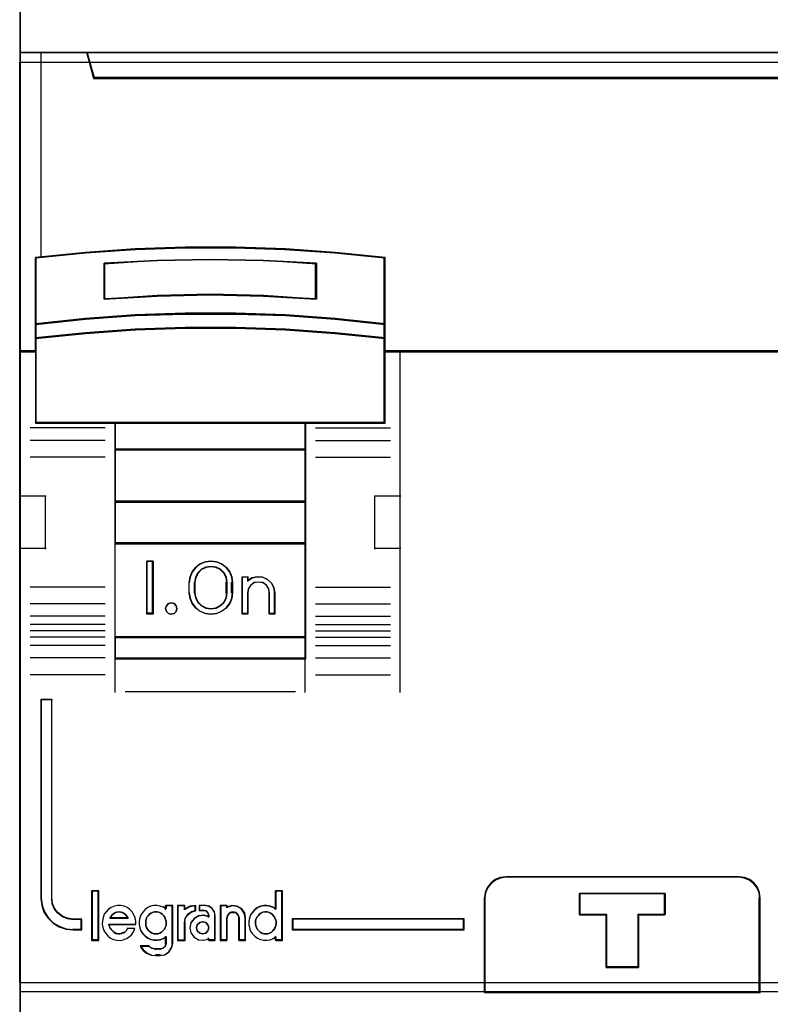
# Model space of a CAD drawing. Header units: millimetres. Extents: x 203 to 3426, y 719 to 2381.
# Tile 119 of 185: x 3350.82 to 3354.5, y 2274.43 to 2279.25. Entities that reach past the tile are written whole.
import ezdxf

# ---------------------------------------------------------------- set-up
doc = ezdxf.new("R2010")
doc.units = ezdxf.units.MM
doc.layers.add('45', color=7, linetype='Continuous')
doc.layers.add('E_Legrand_obudowy', color=7, linetype='Continuous')

# ---------------------------------------------------------------- blocks, each defined once
blk = doc.blocks.new('XL3 160 wnękowa 6x24M')
at = {"layer": 'E_Legrand_obudowy'}
blk.add_lwpolyline([(-215.641, -475.002), (215.545, -475.002), (215.545, -520.115), (-215.641, -520.115), (-215.641, -475.002)], dxfattribs=at)
blk = doc.blocks.new('P304 TX3')
at = {"layer": '45', "color": 139}
for points in [[(72.05327, 41.032708), (-0.0215, 41.032708), (-0.0215, -41.032709), (72.05327, -41.032709), (72.05327, 41.032708)], [(72.05327, 41.032708), (-0.0215, 41.032708), (-0.0215, -41.032709), (72.05327, -41.032709), (72.05327, 41.032708)], [(72.03177, 41.011153), (0, 41.011153), (0, -41.011153), (72.03177, -41.011153), (72.03177, 41.011153)], [(7.424626, -4.073093), (7.394228, -3.941804), (7.290875, -3.840354), (7.151046, -3.804548), (7.017295, -3.840354), (6.926102, -3.941804), (6.883545, -4.073093), (6.926102, -4.21035), (7.017295, -4.305833), (7.151046, -4.341639), (7.290875, -4.305833), (7.394228, -4.21035), (7.424626, -4.073093)], [(6.427338, -19.484384), (6.520719, -19.472892), (6.608263, -19.444161), (6.684135, -19.398192), (6.760007, -19.334985), (6.830042, -19.260285), (6.870896, -19.185585), (6.905914, -19.0879), (6.917587, -18.990215), (6.905914, -18.881039), (6.882569, -18.794846), (6.847551, -18.697162), (6.795024, -18.622462), (6.730825, -18.547762), (6.654953, -18.496046), (6.567409, -18.46157), (6.468192, -18.444331), (6.380648, -18.444331), (6.293103, -18.46157), (6.205559, -18.496046), (6.129687, -18.547762), (6.053815, -18.622462), (6.001288, -18.697162), (5.966271, -18.794846), (5.942925, -18.881039), (5.942925, -18.990215), (5.954598, -19.0879), (5.989616, -19.185585), (6.03047, -19.260285), (6.088833, -19.334985), (6.164705, -19.398192), (6.252249, -19.444161), (6.339793, -19.472892), (6.427338, -19.484384)], [(11.634815, -19.484384), (11.72236, -19.472892), (11.809904, -19.444161), (11.897448, -19.398192), (11.961648, -19.334985), (12.025847, -19.260285), (12.066701, -19.185585), (12.101719, -19.0879), (12.113391, -18.990215), (12.113391, -18.881039), (12.090046, -18.794846), (12.049192, -18.697162), (11.990829, -18.622462), (11.92663, -18.547762), (11.850758, -18.496046), (11.763214, -18.46157), (11.675669, -18.444331), (11.576452, -18.444331), (11.488908, -18.46157), (11.401363, -18.496046), (11.325492, -18.547762), (11.261292, -18.622462), (11.208766, -18.697162), (11.162075, -18.794846), (11.13873, -18.881039), (11.13873, -18.990215), (11.150403, -19.0879), (11.18542, -19.185585), (11.226275, -19.260285), (11.29631, -19.334985), (11.360509, -19.398192), (11.448054, -19.444161), (11.535598, -19.472892), (11.634815, -19.484384)], [(8.938576, -19.1922), (8.890457, -19.049089), (8.788204, -18.935793), (8.643848, -18.905978), (8.499492, -18.935793), (8.38521, -19.049089), (8.34912, -19.1922), (8.38521, -19.341274), (8.499492, -19.442644), (8.643848, -19.484384), (8.788204, -19.442644), (8.890457, -19.341274), (8.938576, -19.1922)]]:
    blk.add_lwpolyline(points, close=True, dxfattribs=at)
for points in [[(-0.0215, 22.261452), (72.05327, 22.261452)], [(3.153316, 22.261452), (3.520605, 21.034584)], [(3.475814, 21.077695), (68.555956, 21.077695)], [(17.28053, 12.514769), (14.918733, 12.772823), (12.556937, 12.952861), (10.189557, 13.042879), (7.816594, 13.042879), (5.449214, 12.952861), (3.087417, 12.772823), (0.725621, 12.514769)], [(0.725621, 12.55788), (0.725621, 4.699101)], [(14.028673, 12.239937), (11.517272, 12.404297), (8.994685, 12.459084), (6.488878, 12.404297), (3.977478, 12.239937)], [(3.977478, 10.583755), (3.977478, 12.283048)], [(13.985673, 10.583755), (13.985673, 12.283048)], [(17.23753, 4.699101), (17.23753, 12.55788)], [(14.028673, 10.583755), (11.517272, 10.747323), (8.994685, 10.815477), (6.488878, 10.747323), (3.977478, 10.583755)], [(17.28053, 9.380239), (14.918733, 9.650295), (12.556937, 9.830333), (10.189557, 9.908349), (7.816594, 9.908349), (5.449214, 9.830333), (3.087417, 9.650295), (0.725621, 9.380239)], [(17.28053, 8.708426), (14.918733, 8.966479), (12.556937, 9.146517), (10.189557, 9.236536), (7.816594, 9.236536), (5.449214, 9.146517), (3.087417, 8.966479), (0.725621, 8.708426)], [(0.768621, 8.126427), (-0.0215, 8.126427)], [(72.05327, 8.126427), (17.23753, 8.126427)], [(17.982859, 8.126427), (17.982859, -8.043798)], [(17.28053, 4.744008), (0.725621, 4.744008)], [(4.479142, 4.744008), (4.479142, -6.44869)], [(4.479142, 4.744008), (13.527009, 4.744008)], [(13.484009, 4.744008), (13.484009, -6.44869)], [(4.022269, 4.485342), (0.474789, 4.485342)], [(13.985673, 4.485342), (17.525987, 4.485342)], [(4.022269, 3.890769), (0.474789, 3.890769)], [(13.985673, 3.890769), (17.525987, 3.890769)], [(4.479142, 3.477622), (13.527009, 3.477622)], [(4.022269, 3.098604), (0.474789, 3.098604)], [(13.985673, 3.098604), (17.525987, 3.098604)], [(-0.0215, 1.255608), (1.225493, 1.255608)], [(1.180702, 1.255608), (1.180702, -1.257405)], [(4.479142, 1.009516), (13.527009, 1.009516)], [(16.786032, -1.257405), (16.786032, 1.255608)], [(16.786032, 1.255608), (18.027651, 1.255608)], [(-0.0215, -1.212498), (1.225493, -1.212498)], [(4.479142, -0.966406), (13.527009, -0.966406)], [(16.786032, -1.212498), (18.027651, -1.212498)], [(6.299465, -1.828626), (6.003842, -1.828626)], [(6.003842, -1.828626), (6.003842, -4.341639)], [(6.254674, -1.828626), (6.254674, -4.341639)], [(10.052986, -2.86329), (10.01882, -2.593128), (9.922015, -2.345958), (9.751184, -2.127529), (9.540492, -1.960833), (9.295634, -1.863115), (9.027999, -1.828626), (8.771752, -1.863115), (8.515505, -1.960833), (8.316202, -2.127529), (8.145371, -2.345958), (8.048566, -2.593128), (8.008706, -2.86329)], [(9.802154, -2.86329), (9.767754, -2.612688), (9.658822, -2.391225), (9.486823, -2.216386), (9.27469, -2.111482), (9.028158, -2.076514), (8.793093, -2.111482), (8.580961, -2.216386), (8.408962, -2.391225), (8.300029, -2.612688), (8.254163, -2.86329)], [(10.515234, -2.572291), (10.810857, -2.572291)], [(10.515234, -2.572291), (10.515234, -4.341639)], [(10.766066, -2.572291), (10.766066, -2.796828)], [(12.063225, -3.351882), (12.017104, -3.095897), (11.901801, -2.874819), (11.705786, -2.700284), (11.480945, -2.589745), (11.221513, -2.572291), (10.973611, -2.624652), (10.766066, -2.76428)], [(4.022269, -3.055494), (0.474789, -3.055494)], [(8.008706, -3.351882), (8.008706, -2.818383)], [(8.254163, -3.351882), (8.254163, -2.818383)], [(9.757363, -3.351882), (9.757363, -2.818383)], [(10.008195, -3.351882), (10.008195, -2.818383)], [(11.812393, -3.351882), (11.76589, -3.142079), (11.661257, -2.974237), (11.486869, -2.848355), (11.289229, -2.818383), (11.079964, -2.848355), (10.917202, -2.974237), (10.800943, -3.142079), (10.766066, -3.351882)], [(13.985673, -3.055494), (17.525987, -3.055494)], [(8.008706, -3.308771), (8.048566, -3.578464), (8.145371, -3.825205), (8.316202, -4.043255), (8.515505, -4.203923), (8.771752, -4.30721), (9.027999, -4.341639), (9.295634, -4.30721), (9.540492, -4.203923), (9.751184, -4.043255), (9.922015, -3.825205), (10.01882, -3.578464), (10.052986, -3.308771)], [(8.254163, -3.308771), (8.300029, -3.553546), (8.408962, -3.769181), (8.580961, -3.94402), (8.793093, -4.054751), (9.028158, -4.095547), (9.27469, -4.054751), (9.486823, -3.94402), (9.658822, -3.769181), (9.767754, -3.553546), (9.802154, -3.308771)], [(10.766066, -3.308771), (10.766066, -4.341639)], [(11.767602, -3.308771), (11.767602, -4.341639)], [(12.018434, -3.308771), (12.018434, -4.341639)], [(4.022269, -3.847659), (0.474789, -3.847659)], [(13.985673, -3.847659), (17.525987, -3.847659)], [(4.022269, -4.442231), (0.474789, -4.442231)], [(6.299465, -4.298528), (6.003842, -4.298528)], [(10.515234, -4.298528), (10.810857, -4.298528)], [(11.767602, -4.298528), (12.063225, -4.298528)], [(13.985673, -4.442231), (17.525987, -4.442231)], [(4.022269, -4.832027), (0.474789, -4.832027)], [(4.022269, -5.128415), (0.474789, -5.128415)], [(13.985673, -4.832027), (17.525987, -4.832027)], [(13.985673, -5.128415), (17.525987, -5.128415)], [(4.022269, -5.431989), (0.474789, -5.431989)], [(4.479142, -5.410433), (13.527009, -5.410433)], [(13.985673, -5.431989), (17.525987, -5.431989)], [(4.022269, -5.821784), (0.474789, -5.821784)], [(13.985673, -5.821784), (17.525987, -5.821784)], [(4.022269, -6.416357), (0.474789, -6.416357)], [(4.479142, -6.405579), (13.527009, -6.405579)], [(4.479142, -6.405579), (4.479142, -8.043798)], [(13.484009, -6.405579), (13.484009, -8.043798)], [(13.985673, -6.416357), (17.525987, -6.416357)], [(4.022269, -7.208522), (0.474789, -7.208522)], [(13.985673, -7.208522), (17.525987, -7.208522)], [(0.974661, -8.379704), (0.974661, -17.806647)], [(0.974661, -8.379704), (1.526491, -8.379704)], [(1.4817, -8.379704), (1.4817, -17.806647)], [(4.973639, -8.000687), (13.032511, -8.000687)], [(23.028165, -16.777372), (22.754957, -16.817623), (22.505001, -16.915375), (22.289922, -17.087879), (22.12716, -17.289134), (22.016715, -17.547891), (21.981837, -17.806647)], [(22.985165, -16.777372), (34.037896, -16.777372)], [(35.035849, -17.806647), (35.006772, -17.547891), (34.896279, -17.289134), (34.733449, -17.087879), (34.51828, -16.915375), (34.268219, -16.817623), (33.994896, -16.777372)], [(3.380856, -17.443796), (3.380856, -19.79155)], [(3.380856, -17.443796), (3.726646, -17.443796)], [(3.681855, -17.443796), (3.681855, -19.79155)], [(12.0686, -17.443796), (12.0686, -18.340146)], [(12.0686, -17.443796), (12.42514, -17.443796)], [(12.380348, -17.443796), (12.380348, -19.79155)], [(26.482479, -17.569537), (30.535207, -17.569537)], [(26.482479, -17.569537), (26.482479, -18.598812)], [(30.492207, -17.569537), (30.492207, -18.598812)], [(0.974661, -17.763536), (1.026273, -18.114496), (1.129496, -18.431492), (1.313004, -18.714524), (1.559594, -18.963592), (1.857795, -19.139072), (2.184669, -19.257946), (2.517278, -19.29757)], [(1.4817, -17.763536), (1.510789, -18.033049), (1.621328, -18.291094), (1.784228, -18.491795), (2.005307, -18.663824), (2.249656, -18.761308), (2.517278, -18.807182)], [(5.480678, -19.040584), (5.480678, -18.882485), (5.446309, -18.724387), (5.383299, -18.577582), (5.297377, -18.442069), (5.188542, -18.323495), (5.062522, -18.2388), (4.919318, -18.17669), (4.770386, -18.142811), (4.609997, -18.137165), (4.461065, -18.165397), (4.312132, -18.227507), (4.180385, -18.312202), (4.077278, -18.430776), (3.979899, -18.554996), (3.922617, -18.701802), (3.893976, -18.865546), (3.88252, -19.023645), (3.916889, -19.181743), (3.968443, -19.328548), (4.054365, -19.464061), (4.1632, -19.582635), (4.277763, -19.678623), (4.426696, -19.740733), (4.575628, -19.780258), (4.730288, -19.79155), (4.879221, -19.763319), (5.028153, -19.706855), (5.154173, -19.622159), (5.274464, -19.520525), (5.371843, -19.379366), (5.434853, -19.23256)], [(6.917587, -18.300961), (6.784908, -18.216239), (6.634923, -18.165406), (6.484938, -18.137165), (6.334953, -18.142813), (6.179199, -18.176702), (6.040751, -18.238832), (5.913841, -18.33485), (5.804237, -18.453461), (5.717707, -18.57772), (5.665789, -18.724571), (5.631177, -18.882719), (5.631177, -19.040867), (5.665789, -19.199015), (5.717707, -19.351514), (5.804237, -19.475773), (5.913841, -19.594384), (6.040751, -19.684754), (6.179199, -19.752532), (6.334953, -19.780773), (6.484938, -19.780773), (6.634923, -19.763828), (6.784908, -19.707347), (6.917587, -19.622625)], [(6.872795, -18.137165), (6.872795, -18.340146)], [(6.872795, -18.137165), (7.229335, -18.137165)], [(7.184544, -18.137165), (7.184544, -19.946032)], [(7.4515, -18.137165), (7.4515, -19.79155)], [(7.4515, -18.137165), (7.813415, -18.137165)], [(8.320454, -18.137165), (8.030324, -18.185433), (7.770415, -18.350924)], [(7.770415, -18.137165), (7.770415, -18.350924)], [(8.275663, -18.137165), (8.275663, -18.417387)], [(8.476328, -18.137165), (8.476328, -18.406609)], [(8.777326, -18.137165), (8.476328, -18.137165)], [(9.239574, -18.641923), (9.20292, -18.449634), (9.086851, -18.281382), (8.92802, -18.179228), (8.732535, -18.137165)], [(9.474281, -18.137165), (9.474281, -19.79155)], [(9.474281, -18.137165), (9.818279, -18.137165)], [(10.676483, -18.751497), (10.629667, -18.509309), (10.48922, -18.302562), (10.272697, -18.1667), (10.021062, -18.137165), (9.775279, -18.213957)], [(9.775279, -18.137165), (9.775279, -18.252128)], [(12.113391, -18.300961), (11.980712, -18.216239), (11.842265, -18.165406), (11.680742, -18.137165), (11.530757, -18.142813), (11.380773, -18.176702), (11.236556, -18.238832), (11.109646, -18.33485), (11.000041, -18.453461), (10.913512, -18.57772), (10.861594, -18.724571), (10.826982, -18.882719), (10.826982, -19.040867), (10.861594, -19.199015), (10.913512, -19.351514), (11.000041, -19.475773), (11.109646, -19.594384), (11.236556, -19.684754), (11.380773, -19.752532), (11.530757, -19.780773), (11.680742, -19.780773), (11.842265, -19.763828), (11.980712, -19.707347), (12.113391, -19.622625)], [(21.981837, -22.261453), (21.981837, -17.763536)], [(34.991057, -22.261453), (34.991057, -17.763536)], [(5.113388, -18.751497), (5.072289, -18.668306), (5.001833, -18.585116), (4.937249, -18.527522), (4.849179, -18.476328), (4.772852, -18.45073), (4.684783, -18.444331), (4.584971, -18.45073), (4.508644, -18.476328), (4.420574, -18.527522), (4.35599, -18.585116), (4.291405, -18.668306), (4.244435, -18.751497)], [(8.320454, -18.372479), (8.108901, -18.437762), (7.927569, -18.568328), (7.800637, -18.758242), (7.770415, -18.97783)], [(8.938576, -18.661622), (8.692793, -18.598812), (8.441158, -18.627362), (8.236339, -18.758691), (8.084188, -18.947119), (8.037372, -19.192647), (8.084188, -19.432466), (8.236339, -19.632314), (8.441158, -19.763643), (8.692793, -19.780773), (8.938576, -19.717963)], [(8.476328, -18.361702), (8.693119, -18.361702)], [(8.938576, -18.641923), (8.899241, -18.505071), (8.800903, -18.394286), (8.650119, -18.361702)], [(8.893784, -18.598812), (8.893784, -18.702997)], [(9.194782, -18.598812), (9.194782, -19.79155)], [(10.375484, -18.751497), (10.327468, -18.597914), (10.225433, -18.476328), (10.06938, -18.444331), (9.925331, -18.476328), (9.823296, -18.597914), (9.775279, -18.751497)], [(26.482479, -18.553905), (27.779638, -18.553905)], [(27.734847, -18.553905), (27.734847, -21.079492)], [(29.243422, -18.553905), (30.535207, -18.553905)], [(29.243422, -18.553905), (29.243422, -21.079492)], [(2.474278, -18.764071), (2.923984, -18.764071)], [(2.879192, -18.764071), (2.879192, -19.29757)], [(4.194268, -19.017348), (5.480678, -19.017348)], [(4.194268, -19.017348), (4.217689, -19.12046), (4.258674, -19.211441), (4.317225, -19.290292), (4.381631, -19.357011), (4.457747, -19.417665), (4.533863, -19.460123), (4.62169, -19.484384), (4.721226, -19.484384), (4.809053, -19.460123), (4.896879, -19.429796), (4.972995, -19.381273), (5.037401, -19.314553), (5.090097, -19.223572)], [(4.244435, -18.708386), (5.113388, -18.708386)], [(7.4515, -19.79155), (7.813415, -19.79155), (7.813415, -18.934719)], [(9.775279, -18.708386), (9.775279, -19.79155)], [(10.330693, -18.708386), (10.330693, -19.79155)], [(10.631691, -18.708386), (10.631691, -19.79155)], [(12.882012, -18.764071), (21.028676, -18.764071)], [(12.882012, -18.764071), (12.882012, -19.29757)], [(20.985676, -19.29757), (20.985676, -18.764071)], [(2.474278, -19.252663), (2.923984, -19.252663)], [(5.047097, -19.204163), (5.435887, -19.204163)], [(6.872795, -19.583181), (6.872795, -19.946032)], [(12.0686, -19.583181), (12.0686, -19.79155)], [(12.882012, -19.252663), (21.028676, -19.252663)], [(3.380856, -19.748439), (3.726646, -19.748439)], [(5.675969, -20.039439), (5.817769, -20.227197), (5.99502, -20.384672), (6.21363, -20.487637), (6.449964, -20.511864)], [(5.675969, -20.039439), (6.104175, -20.039439)], [(6.059383, -20.039439), (6.235775, -20.156797), (6.449964, -20.215475)], [(6.600463, -20.511864), (6.834044, -20.470479), (7.037679, -20.334502), (7.169442, -20.133491), (7.229335, -19.902921)], [(6.600463, -20.215475), (6.755789, -20.164446), (6.865811, -20.062387), (6.917587, -19.902921)], [(8.893784, -19.676588), (8.893784, -19.79155)], [(8.893784, -19.748439), (9.239574, -19.748439)], [(9.474281, -19.748439), (9.818279, -19.748439)], [(10.330693, -19.748439), (10.676483, -19.748439)], [(12.0686, -19.748439), (12.42514, -19.748439)], [(6.405173, -20.172364), (6.645255, -20.172364)], [(6.645255, -20.468753), (6.405173, -20.468753)], [(27.734847, -21.034585), (29.288213, -21.034585)], [(-0.0215, -22.218342), (72.05327, -22.218342)]]:
    blk.add_lwpolyline(points, dxfattribs=at)
at = {"layer": '45', "color": 7}
for points in [[(68.555008, 21.075193), (3.478097, 21.075193), (3.154886, 22.261452), (-0.0215, 22.261452), (-0.0215, 8.08152), (0.725229, 8.08152), (0.725229, 8.710513), (0.725229, 9.383646), (0.725229, 12.528611), (3.082442, 12.765863), (5.439655, 12.931388), (7.802441, 13.01415), (10.170799, 13.01415), (12.533585, 12.931388), (14.890798, 12.765863), (17.248011, 12.528611), (17.248011, 9.383646), (17.248011, 8.710513), (17.248011, 8.08152), (17.99474, 8.08152), (71.057108, 8.08152), (71.057108, 22.261452), (68.878219, 22.261452), (68.555008, 21.075193)], [(3.476536, 21.034584), (68.555234, 21.034584), (68.878454, 22.261452), (3.153316, 22.261452), (3.476536, 21.034584)], [(11.517272, 10.718914), (14.028673, 10.583755), (14.028673, 12.278872), (11.517272, 12.414031), (8.994685, 12.459084), (6.488878, 12.414031), (3.977478, 12.278872), (3.977478, 10.583755), (6.488878, 10.718914), (8.994685, 10.77523), (11.517272, 10.718914)], [(14.918733, 9.66265), (12.556937, 9.834068), (10.189557, 9.908349), (7.816594, 9.908349), (5.449214, 9.834068), (3.087417, 9.66265), (0.725621, 9.405524), (0.725621, 8.708426), (3.087417, 8.954124), (5.449214, 9.125542), (7.816594, 9.211251), (10.189557, 9.211251), (12.556937, 9.125542), (14.918733, 8.954124), (17.28053, 8.708426), (17.28053, 9.405524), (14.918733, 9.66265)], [(14.904648, 9.649922), (12.548475, 9.815181), (10.186732, 9.886793), (7.819419, 9.886793), (5.457675, 9.815181), (3.101502, 9.649922), (0.745329, 9.402034), (0.745329, 8.729981), (3.101502, 8.966852), (5.457675, 9.132111), (7.819419, 9.214741), (10.186732, 9.214741), (12.548475, 9.132111), (14.904648, 8.966852), (17.260821, 8.729981), (17.260821, 9.402034), (14.904648, 9.649922)], [(14.904648, 9.649922), (12.548475, 9.815181), (10.186732, 9.886793), (7.819419, 9.886793), (5.457675, 9.815181), (3.101502, 9.649922), (0.745329, 9.402034), (0.745329, 8.729981), (3.101502, 8.966852), (5.457675, 9.132111), (7.819419, 9.214741), (10.186732, 9.214741), (12.548475, 9.132111), (14.904648, 8.966852), (17.260821, 8.729981), (17.260821, 9.402034), (14.904648, 9.649922)], [(4.488861, 4.699101), (13.517289, 4.699101), (17.28053, 4.699101), (17.28053, 8.114673), (17.28053, 8.747803), (14.918733, 8.986616), (12.556937, 9.153229), (10.189557, 9.236536), (7.816594, 9.236536), (5.449214, 9.153229), (3.087417, 8.986616), (0.725621, 8.747803), (0.725621, 8.114673), (0.725621, 4.699101), (4.488861, 4.699101)], [(4.49961, 4.720656), (13.506541, 4.720656), (17.260821, 4.720656), (17.260821, 8.103776), (17.260821, 8.730891), (14.904648, 8.967435), (12.548475, 9.132465), (10.186732, 9.21498), (7.819419, 9.21498), (5.457675, 9.132465), (3.101502, 8.967435), (0.745329, 8.730891), (0.745329, 8.103776), (0.745329, 4.720656), (4.49961, 4.720656)], [(13.527009, 4.744008), (4.479142, 4.744008), (4.479142, 3.434511), (13.527009, 3.434511), (13.527009, 4.744008)], [(13.5073, 4.722453), (4.49885, 4.722453), (4.49885, 3.456066), (13.5073, 3.456066), (13.5073, 4.722453)], [(13.527009, 3.477622), (4.479142, 3.477622), (4.479142, 0.964609), (13.527009, 0.964609), (13.527009, 3.477622)], [(13.5073, 3.457863), (4.49885, 3.457863), (4.49885, 0.986164), (13.5073, 0.986164), (13.5073, 3.457863)], [(13.527009, 1.009516), (4.479142, 1.009516), (4.479142, -1.009517), (13.527009, -1.009517), (13.527009, 1.009516)], [(13.5073, 0.987961), (4.49885, 0.987961), (4.49885, -0.987961), (13.5073, -0.987961), (13.5073, 0.987961)], [(4.479142, -5.453544), (13.527009, -5.453544), (13.527009, -0.966406), (4.479142, -0.966406), (4.479142, -5.453544)], [(6.299465, -1.828626), (6.299465, -4.341639), (6.003842, -4.341639), (6.003842, -1.828626), (6.299465, -1.828626)], [(8.145371, -2.332348), (8.316202, -2.119665), (8.515505, -1.957355), (8.771752, -1.862207), (9.027999, -1.828626), (9.295634, -1.862207), (9.540492, -1.957355), (9.751184, -2.119665), (9.922015, -2.332348), (10.01882, -2.573015), (10.052986, -2.83607), (10.052986, -3.334195), (10.01882, -3.59725), (9.922015, -3.837917), (9.751184, -4.0506), (9.540492, -4.207313), (9.295634, -4.308058), (9.027999, -4.341639), (8.771752, -4.308058), (8.515505, -4.207313), (8.316202, -4.0506), (8.145371, -3.837917), (8.048566, -3.59725), (8.008706, -3.334195), (8.008706, -2.83607), (8.048566, -2.573015), (8.145371, -2.332348)], [(8.408962, -2.380213), (8.300029, -2.593927), (8.254163, -2.835761), (8.254163, -3.336301), (8.300029, -3.572511), (8.408962, -3.7806), (8.580961, -3.949322), (8.793093, -4.056179), (9.028158, -4.095547), (9.27469, -4.056179), (9.486823, -3.949322), (9.658822, -3.7806), (9.767754, -3.572511), (9.802154, -3.336301), (9.802154, -2.835761), (9.767754, -2.593927), (9.658822, -2.380213), (9.486823, -2.211491), (9.27469, -2.110259), (9.028158, -2.076514), (8.793093, -2.110259), (8.580961, -2.211491), (8.408962, -2.380213)], [(10.515234, -4.341639), (10.515234, -2.572291), (10.773232, -2.572291), (10.773232, -2.758242), (10.979631, -2.623005), (11.226163, -2.572291), (11.484162, -2.589196), (11.70776, -2.696258), (11.902693, -2.865304), (12.017359, -3.079429), (12.063225, -3.327363), (12.063225, -4.341639), (11.805226, -4.341639), (11.805226, -3.327363), (11.75936, -3.130143), (11.656161, -2.972367), (11.484162, -2.854034), (11.289229, -2.82586), (11.08283, -2.854034), (10.922298, -2.972367), (10.807632, -3.130143), (10.773232, -3.327363), (10.773232, -4.341639), (10.515234, -4.341639)], [(7.394228, -3.941804), (7.424626, -4.073093), (7.394228, -4.21035), (7.290875, -4.305833), (7.151046, -4.341639), (7.017295, -4.305833), (6.926102, -4.21035), (6.883545, -4.073093), (6.926102, -3.941804), (7.017295, -3.840354), (7.151046, -3.804548), (7.290875, -3.840354), (7.394228, -3.941804)], [(13.527009, -5.410433), (4.479142, -5.410433), (4.479142, -6.44869), (13.527009, -6.44869), (13.527009, -5.410433)], [(13.5073, -5.430192), (4.49885, -5.430192), (4.49885, -6.427135), (13.5073, -6.427135), (13.5073, -5.430192)], [(2.923984, -19.29757), (2.923984, -18.806073), (2.5079, -18.806073), (2.245711, -18.761893), (2.00632, -18.668012), (1.789729, -18.502339), (1.630135, -18.309053), (1.521839, -18.060543), (1.49334, -17.800989), (1.49334, -8.379704), (0.974661, -8.379704), (0.974661, -17.800989), (1.025959, -18.14338), (1.128555, -18.452637), (1.310948, -18.728759), (1.556038, -18.971746), (1.852426, -19.142942), (2.177313, -19.258913), (2.5079, -19.29757), (2.923984, -19.29757)], [(21.981837, -22.261453), (35.035849, -22.261453), (35.035849, -17.76994), (35.007908, -17.520412), (34.901732, -17.270884), (34.745263, -17.076806), (34.5385, -16.910454), (34.298207, -16.816187), (34.035563, -16.777372), (22.987711, -16.777372), (22.725066, -16.816187), (22.484774, -16.910454), (22.278011, -17.076806), (22.121542, -17.270884), (22.015366, -17.520412), (21.981837, -17.76994), (21.981837, -22.261453)], [(22.003337, -22.239897), (35.014349, -22.239897), (35.014349, -17.783693), (34.9865, -17.536126), (34.880674, -17.288559), (34.72472, -17.096007), (34.518638, -16.930963), (34.279137, -16.837438), (34.017358, -16.798927), (23.005898, -16.798927), (22.744118, -16.837438), (22.504617, -16.930963), (22.298535, -17.096007), (22.142582, -17.288559), (22.036756, -17.536126), (22.003337, -17.783693), (22.003337, -22.239897)], [(3.705146, -19.769995), (3.705146, -17.465352), (3.402356, -17.465352), (3.402356, -19.769995), (3.705146, -19.769995)], [(29.274358, -18.56681), (29.274358, -21.079492), (27.748956, -21.079492), (27.748956, -18.56681), (26.482479, -18.56681), (26.482479, -17.569537), (30.535207, -17.569537), (30.535207, -18.56681), (29.274358, -18.56681)], [(27.748956, -18.56681), (27.748956, -21.079492), (29.274358, -21.079492), (29.274358, -18.56681), (30.535207, -18.56681), (30.535207, -17.569537), (26.482479, -17.569537), (26.482479, -18.56681), (27.748956, -18.56681)], [(27.755787, -18.576116), (27.755787, -21.057937), (29.265678, -21.057937), (29.265678, -18.576116), (30.513707, -18.576116), (30.513707, -17.591092), (26.502187, -17.591092), (26.502187, -18.576116), (27.755787, -18.576116)], [(21.028676, -18.764071), (12.882012, -18.764071), (12.882012, -19.29757), (21.028676, -19.29757), (21.028676, -18.764071)]]:
    blk.add_lwpolyline(points, close=True, dxfattribs=at)
at = {"layer": '45', "color": 140}
for points in [[(68.555008, 21.075193), (3.478097, 21.075193), (3.154886, 22.261452), (-0.0215, 22.261452), (-0.0215, 8.08152), (0.725229, 8.08152), (0.725229, 8.710513), (0.725229, 9.383646), (0.725229, 12.528611), (3.082442, 12.765863), (5.439655, 12.931388), (7.802441, 13.01415), (10.170799, 13.01415), (12.533585, 12.931388), (14.890798, 12.765863), (17.248011, 12.528611), (17.248011, 9.383646), (17.248011, 8.710513), (17.248011, 8.08152), (17.99474, 8.08152), (71.057108, 8.08152), (71.057108, 22.261452), (68.878219, 22.261452), (68.555008, 21.075193)], [(68.535021, 21.057244), (3.49748, 21.057244), (3.174464, 22.239897), (0, 22.239897), (0, 8.103075), (0.746277, 8.103075), (0.746277, 8.730156), (0.746277, 9.401242), (0.746277, 12.536646), (3.102064, 12.773177), (5.457851, 12.938198), (7.819208, 13.020709), (10.186133, 13.020709), (12.547489, 12.938198), (14.903276, 12.773177), (17.259063, 12.536646), (17.259063, 9.401242), (17.259063, 8.730156), (17.259063, 8.103075), (18.005341, 8.103075), (71.035609, 8.103075), (71.035609, 22.239897), (68.858037, 22.239897), (68.535021, 21.057244)], [(3.497824, 21.05614), (68.533945, 21.05614), (68.856954, 22.239897), (3.174816, 22.239897), (3.497824, 21.05614)]]:
    blk.add_lwpolyline(points, close=True, dxfattribs=at)
blk.add_lwpolyline([(0.974661, 22.261452), (0.974661, 12.548899)], dxfattribs=at)
at = {"layer": '45', "color": 59}
for points in [[(3.476536, 21.034584), (68.555234, 21.034584), (68.878454, 22.261452), (3.153316, 22.261452), (3.476536, 21.034584)], [(12.556937, 9.797713), (14.918733, 9.630724), (17.28053, 9.380239), (17.28053, 12.553043), (14.918733, 12.792395), (12.556937, 12.959384), (10.189557, 13.042879), (7.816594, 13.042879), (5.449214, 12.959384), (3.087417, 12.792395), (0.725621, 12.553043), (0.725621, 9.380239), (3.087417, 9.630724), (5.449214, 9.797713), (7.816594, 9.870075), (10.189557, 9.870075), (12.556937, 9.797713)], [(12.548475, 9.814355), (14.904648, 9.649331), (17.260821, 9.401794), (17.260821, 12.537253), (14.904648, 12.773788), (12.548475, 12.938812), (10.186732, 13.021324), (7.819419, 13.021324), (5.457675, 12.938812), (3.101502, 12.773788), (0.745329, 12.537253), (0.745329, 9.401794), (3.101502, 9.649331), (5.457675, 9.814355), (7.819419, 9.885865), (10.186732, 9.885865), (12.548475, 9.814355)], [(14.028673, 12.278872), (14.028673, 10.583755), (11.517272, 10.718914), (8.994685, 10.77523), (6.488878, 10.718914), (3.977478, 10.583755), (3.977478, 12.278872), (6.488878, 12.414031), (8.994685, 12.459084), (11.517272, 12.414031), (14.028673, 12.278872)], [(11.517272, 10.718914), (14.028673, 10.583755), (14.028673, 12.278872), (11.517272, 12.414031), (8.994685, 12.459084), (6.488878, 12.414031), (3.977478, 12.278872), (3.977478, 10.583755), (6.488878, 10.718914), (8.994685, 10.77523), (11.517272, 10.718914)], [(11.506516, 10.737492), (14.007173, 10.60531), (14.007173, 12.263083), (11.506516, 12.395265), (8.994721, 12.439325), (6.499634, 12.395265), (3.998978, 12.263083), (3.998978, 10.60531), (6.499634, 10.737492), (8.994721, 10.792567), (11.506516, 10.737492)], [(11.506516, 10.737492), (14.007173, 10.60531), (14.007173, 12.263083), (11.506516, 12.395265), (8.994721, 12.439325), (6.499634, 12.395265), (3.998978, 12.263083), (3.998978, 10.60531), (6.499634, 10.737492), (8.994721, 10.792567), (11.506516, 10.737492)], [(14.918733, 9.66265), (12.556937, 9.834068), (10.189557, 9.908349), (7.816594, 9.908349), (5.449214, 9.834068), (3.087417, 9.66265), (0.725621, 9.405524), (0.725621, 8.708426), (3.087417, 8.954124), (5.449214, 9.125542), (7.816594, 9.211251), (10.189557, 9.211251), (12.556937, 9.125542), (14.918733, 8.954124), (17.28053, 8.708426), (17.28053, 9.405524), (14.918733, 9.66265)], [(4.488861, 4.699101), (13.517289, 4.699101), (17.28053, 4.699101), (17.28053, 8.114673), (17.28053, 8.747803), (14.918733, 8.986616), (12.556937, 9.153229), (10.189557, 9.236536), (7.816594, 9.236536), (5.449214, 9.153229), (3.087417, 8.986616), (0.725621, 8.747803), (0.725621, 8.114673), (0.725621, 4.699101), (4.488861, 4.699101)], [(4.49961, 4.720656), (13.506541, 4.720656), (17.260821, 4.720656), (17.260821, 8.103776), (17.260821, 8.730891), (14.904648, 8.967435), (12.548475, 9.132465), (10.186732, 9.21498), (7.819419, 9.21498), (5.457675, 9.132465), (3.101502, 8.967435), (0.745329, 8.730891), (0.745329, 8.103776), (0.745329, 4.720656), (4.49961, 4.720656)], [(13.527009, 4.744008), (4.479142, 4.744008), (4.479142, 3.434511), (13.527009, 3.434511), (13.527009, 4.744008)], [(13.5073, 4.722453), (4.49885, 4.722453), (4.49885, 3.456066), (13.5073, 3.456066), (13.5073, 4.722453)], [(13.527009, 3.477622), (4.479142, 3.477622), (4.479142, 0.964609), (13.527009, 0.964609), (13.527009, 3.477622)], [(13.5073, 3.457863), (4.49885, 3.457863), (4.49885, 0.986164), (13.5073, 0.986164), (13.5073, 3.457863)], [(13.527009, 1.009516), (4.479142, 1.009516), (4.479142, -1.009517), (13.527009, -1.009517), (13.527009, 1.009516)], [(13.5073, 0.987961), (4.49885, 0.987961), (4.49885, -0.987961), (13.5073, -0.987961), (13.5073, 0.987961)], [(4.479142, -5.453544), (13.527009, -5.453544), (13.527009, -0.966406), (4.479142, -0.966406), (4.479142, -5.453544)], [(6.299465, -1.828626), (6.299465, -4.341639), (6.003842, -4.341639), (6.003842, -1.828626), (6.299465, -1.828626)], [(8.145371, -2.332348), (8.316202, -2.119665), (8.515505, -1.957355), (8.771752, -1.862207), (9.027999, -1.828626), (9.295634, -1.862207), (9.540492, -1.957355), (9.751184, -2.119665), (9.922015, -2.332348), (10.01882, -2.573015), (10.052986, -2.83607), (10.052986, -3.334195), (10.01882, -3.59725), (9.922015, -3.837917), (9.751184, -4.0506), (9.540492, -4.207313), (9.295634, -4.308058), (9.027999, -4.341639), (8.771752, -4.308058), (8.515505, -4.207313), (8.316202, -4.0506), (8.145371, -3.837917), (8.048566, -3.59725), (8.008706, -3.334195), (8.008706, -2.83607), (8.048566, -2.573015), (8.145371, -2.332348)], [(8.408962, -2.380213), (8.300029, -2.593927), (8.254163, -2.835761), (8.254163, -3.336301), (8.300029, -3.572511), (8.408962, -3.7806), (8.580961, -3.949322), (8.793093, -4.056179), (9.028158, -4.095547), (9.27469, -4.056179), (9.486823, -3.949322), (9.658822, -3.7806), (9.767754, -3.572511), (9.802154, -3.336301), (9.802154, -2.835761), (9.767754, -2.593927), (9.658822, -2.380213), (9.486823, -2.211491), (9.27469, -2.110259), (9.028158, -2.076514), (8.793093, -2.110259), (8.580961, -2.211491), (8.408962, -2.380213)], [(8.426162, -2.395284), (8.320255, -2.604434), (8.275663, -2.841104), (8.275663, -3.330957), (8.320255, -3.562123), (8.426162, -3.76577), (8.593383, -3.930889), (8.799623, -4.035464), (9.028158, -4.073991), (9.267842, -4.035464), (9.474082, -3.930889), (9.641303, -3.76577), (9.74721, -3.562123), (9.780654, -3.330957), (9.780654, -2.841104), (9.74721, -2.604434), (9.641303, -2.395284), (9.474082, -2.230165), (9.267842, -2.131094), (9.028158, -2.09807), (8.799623, -2.131094), (8.593383, -2.230165), (8.426162, -2.395284)], [(10.515234, -4.341639), (10.515234, -2.572291), (10.773232, -2.572291), (10.773232, -2.758242), (10.979631, -2.623005), (11.226163, -2.572291), (11.484162, -2.589196), (11.70776, -2.696258), (11.902693, -2.865304), (12.017359, -3.079429), (12.063225, -3.327363), (12.063225, -4.341639), (11.805226, -4.341639), (11.805226, -3.327363), (11.75936, -3.130143), (11.656161, -2.972367), (11.484162, -2.854034), (11.289229, -2.82586), (11.08283, -2.854034), (10.922298, -2.972367), (10.807632, -3.130143), (10.773232, -3.327363), (10.773232, -4.341639), (10.515234, -4.341639)], [(7.394228, -3.941804), (7.424626, -4.073093), (7.394228, -4.21035), (7.290875, -4.305833), (7.151046, -4.341639), (7.017295, -4.305833), (6.926102, -4.21035), (6.883545, -4.073093), (6.926102, -3.941804), (7.017295, -3.840354), (7.151046, -3.804548), (7.290875, -3.840354), (7.394228, -3.941804)], [(13.527009, -5.410433), (4.479142, -5.410433), (4.479142, -6.44869), (13.527009, -6.44869), (13.527009, -5.410433)], [(13.5073, -5.430192), (4.49885, -5.430192), (4.49885, -6.427135), (13.5073, -6.427135), (13.5073, -5.430192)], [(21.981837, -22.261453), (35.035849, -22.261453), (35.035849, -17.76994), (35.007908, -17.520412), (34.901732, -17.270884), (34.745263, -17.076806), (34.5385, -16.910454), (34.298207, -16.816187), (34.035563, -16.777372), (22.987711, -16.777372), (22.725066, -16.816187), (22.484774, -16.910454), (22.278011, -17.076806), (22.121542, -17.270884), (22.015366, -17.520412), (21.981837, -17.76994), (21.981837, -22.261453)], [(3.726646, -19.79155), (3.726646, -17.443796), (3.380856, -17.443796), (3.380856, -19.79155), (3.726646, -19.79155)], [(10.912904, -18.586856), (10.861351, -18.73254), (10.826982, -18.88943), (10.826982, -19.046321), (10.861351, -19.203211), (10.912904, -19.354498), (10.998827, -19.477769), (11.107662, -19.595437), (11.233682, -19.685089), (11.376886, -19.752328), (11.525818, -19.780344), (11.67475, -19.780344), (11.835139, -19.763534), (11.972615, -19.707502), (12.104362, -19.623453), (12.104362, -19.79155), (12.42514, -19.79155), (12.42514, -17.443796), (12.104362, -17.443796), (12.104362, -18.312297), (11.972615, -18.228249), (11.835139, -18.17782), (11.67475, -18.149803), (11.525818, -18.155407), (11.376886, -18.189026), (11.233682, -18.250662), (11.107662, -18.345917), (10.998827, -18.463584), (10.912904, -18.586856)], [(29.274358, -18.56681), (29.274358, -21.079492), (27.748956, -21.079492), (27.748956, -18.56681), (26.482479, -18.56681), (26.482479, -17.569537), (30.535207, -17.569537), (30.535207, -18.56681), (29.274358, -18.56681)], [(27.748956, -18.56681), (27.748956, -21.079492), (29.274358, -21.079492), (29.274358, -18.56681), (30.535207, -18.56681), (30.535207, -17.569537), (26.482479, -17.569537), (26.482479, -18.56681), (27.748956, -18.56681)], [(27.755787, -18.576116), (27.755787, -21.057937), (29.265678, -21.057937), (29.265678, -18.576116), (30.513707, -18.576116), (30.513707, -17.591092), (26.502187, -17.591092), (26.502187, -18.576116), (27.755787, -18.576116)], [(3.893976, -18.865546), (3.88252, -19.023645), (3.916889, -19.181743), (3.968443, -19.328548), (4.054365, -19.464061), (4.1632, -19.582635), (4.277763, -19.678623), (4.426696, -19.740733), (4.575628, -19.780258), (4.730288, -19.79155), (4.879221, -19.763319), (5.028153, -19.706855), (5.154173, -19.622159), (5.274464, -19.520525), (5.371843, -19.379366), (5.434853, -19.23256), (5.079706, -19.23256), (5.028153, -19.317256), (4.965143, -19.379366), (4.890677, -19.424537), (4.804755, -19.452768), (4.718832, -19.475354), (4.621453, -19.475354), (4.535531, -19.452768), (4.461065, -19.413244), (4.386599, -19.35678), (4.323589, -19.29467), (4.266307, -19.221267), (4.22621, -19.136572), (4.203297, -19.040584), (5.480678, -19.040584), (5.480678, -18.882485), (5.446309, -18.724387), (5.383299, -18.577582), (5.297377, -18.442069), (5.188542, -18.323495), (5.062522, -18.2388), (4.919318, -18.17669), (4.770386, -18.142811), (4.609997, -18.137165), (4.461065, -18.165397), (4.312132, -18.227507), (4.180385, -18.312202), (4.077278, -18.430776), (3.979899, -18.554996), (3.922617, -18.701802), (3.893976, -18.865546)], [(5.665546, -18.719638), (5.631177, -18.876458), (5.631177, -19.033278), (5.665546, -19.190097), (5.7171, -19.341317), (5.803022, -19.464532), (5.911857, -19.582147), (6.037877, -19.671758), (6.175353, -19.738967), (6.330013, -19.76697), (6.478945, -19.76697), (6.627878, -19.750168), (6.77681, -19.694161), (6.908558, -19.61015), (6.908558, -19.934991), (6.862732, -20.075009), (6.765354, -20.16462), (6.627878, -20.209426), (6.427392, -20.209426), (6.232634, -20.16462), (6.072246, -20.075009), (5.677002, -20.075009), (5.814478, -20.248631), (5.986323, -20.394249), (6.198265, -20.489461), (6.427392, -20.511864), (6.627878, -20.511864), (6.851276, -20.472659), (7.046034, -20.343843), (7.172053, -20.153419), (7.229335, -19.934991), (7.229335, -18.137165), (6.908558, -18.137165), (6.908558, -18.299586), (6.77681, -18.215575), (6.627878, -18.165169), (6.478945, -18.137165), (6.330013, -18.142766), (6.175353, -18.17637), (6.037877, -18.237978), (5.911857, -18.33319), (5.803022, -18.450805), (5.7171, -18.57402), (5.665546, -18.719638)], [(7.4515, -18.137165), (7.4515, -19.79155), (7.786165, -19.79155), (7.786165, -18.955888), (7.815522, -18.746973), (7.938819, -18.566289), (8.114958, -18.442069), (8.320454, -18.379959), (8.320454, -18.137165), (8.038631, -18.17669), (7.786165, -18.312202), (7.786165, -18.137165), (7.4515, -18.137165)], [(7.473, -18.156924), (7.473, -19.769995), (7.791104, -19.769995), (7.791104, -18.955202), (7.819008, -18.751503), (7.936204, -18.575332), (8.103627, -18.454214), (8.298954, -18.393655), (8.298954, -18.156924), (8.031077, -18.195462), (7.791104, -18.32759), (7.791104, -18.156924), (7.473, -18.156924)], [(8.233886, -18.769558), (8.083611, -18.955888), (8.037372, -19.198682), (8.083611, -19.435829), (8.233886, -19.633452), (8.436179, -19.763319), (8.684712, -19.780258), (8.927464, -19.718148), (8.927464, -19.79155), (9.239574, -19.79155), (9.239574, -18.61146), (9.204895, -18.430776), (9.095079, -18.272678), (8.944803, -18.17669), (8.759849, -18.137165), (8.493978, -18.137165), (8.493978, -18.368666), (8.673152, -18.368666), (8.806088, -18.396898), (8.892785, -18.492886), (8.927464, -18.61146), (8.927464, -18.67357), (8.684712, -18.61146), (8.436179, -18.639692), (8.233886, -18.769558)], [(9.474281, -18.137165), (9.474281, -19.79155), (9.786391, -19.79155), (9.786391, -18.724387), (9.83263, -18.588874), (9.930886, -18.481593), (10.069602, -18.453362), (10.219877, -18.481593), (10.318134, -18.588874), (10.364373, -18.724387), (10.364373, -19.79155), (10.676483, -19.79155), (10.676483, -18.724387), (10.630244, -18.492886), (10.491529, -18.295263), (10.277675, -18.165397), (10.029143, -18.137165), (9.786391, -18.210568), (9.786391, -18.137165), (9.474281, -18.137165)], [(9.495781, -18.156924), (9.495781, -19.769995), (9.796727, -19.769995), (9.796727, -18.729482), (9.841312, -18.597353), (9.936055, -18.492751), (10.069809, -18.465224), (10.214709, -18.492751), (10.309451, -18.597353), (10.354036, -18.729482), (10.354036, -19.769995), (10.654983, -19.769995), (10.654983, -18.729482), (10.610398, -18.503762), (10.476644, -18.311074), (10.27044, -18.184451), (10.030797, -18.156924), (9.796727, -18.228494), (9.796727, -18.156924), (9.495781, -18.156924)], [(5.072289, -18.668306), (5.113388, -18.751497), (4.244435, -18.751497), (4.291405, -18.668306), (4.35599, -18.585116), (4.420574, -18.527522), (4.508644, -18.476328), (4.584971, -18.45073), (4.684783, -18.444331), (4.772852, -18.45073), (4.849179, -18.476328), (4.937249, -18.527522), (5.001833, -18.585116), (5.072289, -18.668306)], [(5.113388, -18.751497), (4.244435, -18.751497), (4.291405, -18.668306), (4.35599, -18.585116), (4.420574, -18.527522), (4.508644, -18.476328), (4.584971, -18.45073), (4.684783, -18.444331), (4.772852, -18.45073), (4.849179, -18.476328), (4.937249, -18.527522), (5.001833, -18.585116), (5.072289, -18.668306), (5.113388, -18.751497)], [(6.293103, -18.46157), (6.380648, -18.444331), (6.468192, -18.444331), (6.567409, -18.46157), (6.654953, -18.496046), (6.730825, -18.547762), (6.795024, -18.622462), (6.847551, -18.697162), (6.882569, -18.794846), (6.905914, -18.881039), (6.917587, -18.990215), (6.905914, -19.0879), (6.870896, -19.185585), (6.830042, -19.260285), (6.760007, -19.334985), (6.684135, -19.398192), (6.608263, -19.444161), (6.520719, -19.472892), (6.427338, -19.484384), (6.339793, -19.472892), (6.252249, -19.444161), (6.164705, -19.398192), (6.088833, -19.334985), (6.03047, -19.260285), (5.989616, -19.185585), (5.954598, -19.0879), (5.942925, -18.990215), (5.942925, -18.881039), (5.966271, -18.794846), (6.001288, -18.697162), (6.053815, -18.622462), (6.129687, -18.547762), (6.205559, -18.496046), (6.293103, -18.46157)], [(6.053815, -18.622462), (6.129687, -18.547762), (6.205559, -18.496046), (6.293103, -18.46157), (6.380648, -18.444331), (6.468192, -18.444331), (6.567409, -18.46157), (6.654953, -18.496046), (6.730825, -18.547762), (6.795024, -18.622462), (6.847551, -18.697162), (6.882569, -18.794846), (6.905914, -18.881039), (6.917587, -18.990215), (6.905914, -19.0879), (6.870896, -19.185585), (6.830042, -19.260285), (6.760007, -19.334985), (6.684135, -19.398192), (6.608263, -19.444161), (6.520719, -19.472892), (6.427338, -19.484384), (6.339793, -19.472892), (6.252249, -19.444161), (6.164705, -19.398192), (6.088833, -19.334985), (6.03047, -19.260285), (5.989616, -19.185585), (5.954598, -19.0879), (5.942925, -18.990215), (5.942925, -18.881039), (5.966271, -18.794846), (6.001288, -18.697162), (6.053815, -18.622462)], [(11.850758, -18.496046), (11.92663, -18.547762), (11.990829, -18.622462), (12.049192, -18.697162), (12.090046, -18.794846), (12.113391, -18.881039), (12.113391, -18.990215), (12.101719, -19.0879), (12.066701, -19.185585), (12.025847, -19.260285), (11.961648, -19.334985), (11.897448, -19.398192), (11.809904, -19.444161), (11.72236, -19.472892), (11.634815, -19.484384), (11.535598, -19.472892), (11.448054, -19.444161), (11.360509, -19.398192), (11.29631, -19.334985), (11.226275, -19.260285), (11.18542, -19.185585), (11.150403, -19.0879), (11.13873, -18.990215), (11.13873, -18.881039), (11.162075, -18.794846), (11.208766, -18.697162), (11.261292, -18.622462), (11.325492, -18.547762), (11.401363, -18.496046), (11.488908, -18.46157), (11.576452, -18.444331), (11.675669, -18.444331), (11.763214, -18.46157), (11.850758, -18.496046)], [(11.261292, -18.622462), (11.325492, -18.547762), (11.401363, -18.496046), (11.488908, -18.46157), (11.576452, -18.444331), (11.675669, -18.444331), (11.763214, -18.46157), (11.850758, -18.496046), (11.92663, -18.547762), (11.990829, -18.622462), (12.049192, -18.697162), (12.090046, -18.794846), (12.113391, -18.881039), (12.113391, -18.990215), (12.101719, -19.0879), (12.066701, -19.185585), (12.025847, -19.260285), (11.961648, -19.334985), (11.897448, -19.398192), (11.809904, -19.444161), (11.72236, -19.472892), (11.634815, -19.484384), (11.535598, -19.472892), (11.448054, -19.444161), (11.360509, -19.398192), (11.29631, -19.334985), (11.226275, -19.260285), (11.18542, -19.185585), (11.150403, -19.0879), (11.13873, -18.990215), (11.13873, -18.881039), (11.162075, -18.794846), (11.208766, -18.697162), (11.261292, -18.622462)], [(8.890457, -19.049089), (8.938576, -19.1922), (8.890457, -19.341274), (8.788204, -19.442644), (8.643848, -19.484384), (8.499492, -19.442644), (8.38521, -19.341274), (8.34912, -19.1922), (8.38521, -19.049089), (8.499492, -18.935793), (8.643848, -18.905978), (8.788204, -18.935793), (8.890457, -19.049089)], [(8.890457, -19.049089), (8.938576, -19.1922), (8.890457, -19.341274), (8.788204, -19.442644), (8.643848, -19.484384), (8.499492, -19.442644), (8.38521, -19.341274), (8.34912, -19.1922), (8.38521, -19.049089), (8.499492, -18.935793), (8.643848, -18.905978), (8.788204, -18.935793), (8.890457, -19.049089)], [(21.008967, -18.78383), (12.903512, -18.78383), (12.903512, -19.276015), (21.008967, -19.276015), (21.008967, -18.78383)]]:
    blk.add_lwpolyline(points, close=True, dxfattribs=at)
at = {"layer": '45', "color": 1}
for points in [[(2.923984, -19.29757), (2.923984, -18.806073), (2.5079, -18.806073), (2.245711, -18.761893), (2.00632, -18.668012), (1.789729, -18.502339), (1.630135, -18.309053), (1.521839, -18.060543), (1.49334, -17.800989), (1.49334, -8.379704), (0.974661, -8.379704), (0.974661, -17.800989), (1.025959, -18.14338), (1.128555, -18.452637), (1.310948, -18.728759), (1.556038, -18.971746), (1.852426, -19.142942), (2.177313, -19.258913), (2.5079, -19.29757), (2.923984, -19.29757)], [(2.902484, -19.276015), (2.902484, -18.786458), (2.495579, -18.786458), (2.239173, -18.742453), (2.005063, -18.648942), (1.793249, -18.483923), (1.637176, -18.291401), (1.531269, -18.043872), (1.503399, -17.785343), (1.503399, -8.40126), (0.996161, -8.40126), (0.996161, -17.785343), (1.046327, -18.126382), (1.14666, -18.434417), (1.32503, -18.709449), (1.564713, -18.951477), (1.854564, -19.121997), (2.172284, -19.23751), (2.495579, -19.276015), (2.902484, -19.276015)], [(21.028676, -18.764071), (12.882012, -18.764071), (12.882012, -19.29757), (21.028676, -19.29757), (21.028676, -18.764071)]]:
    blk.add_lwpolyline(points, close=True, dxfattribs=at)
blk = doc.blocks.new('G$C3556625F')
at = {"xscale": 0.103478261, "yscale": 0.103478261, "zscale": 0.103478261}
blk.add_blockref('P304 TX3', (-90.1993, 69.6466), dxfattribs=at)
at = {"layer": 'E_Legrand_obudowy', "color": 67, "true_color": 0x727430, "xscale": 0.1, "yscale": 0.1, "zscale": 0.1}
blk.add_blockref('XL3 160 wnękowa 6x24M', (-68.6374, 119.4025), dxfattribs=at)

msp = doc.modelspace()

# ---------------------------------------------------------------- block references
msp.add_blockref('G$C3556625F', (3441.0223, 2207.1429))

doc.saveas('drawing.dxf')
